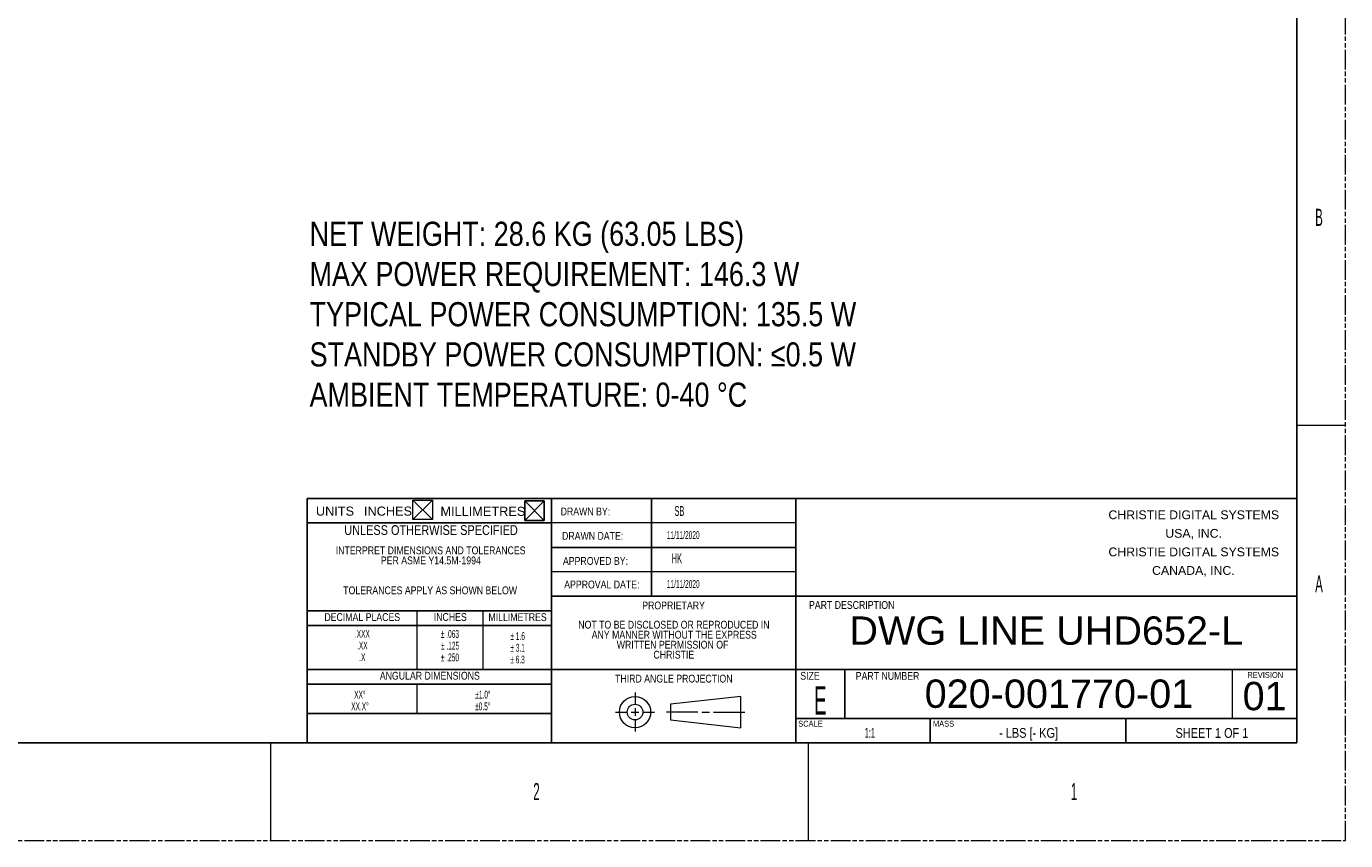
# Model space of a CAD drawing. Header units: millimetres. Extents: x -9020 to -2602, y 1105 to 6065.
# Tile 76 of 80: x -4571 to -2602, y 1105 to 2321. Entities that reach past the tile are written whole.
import ezdxf

# ---------------------------------------------------------------- set-up
doc = ezdxf.new("R2010")
doc.units = ezdxf.units.MM
doc.header["$LTSCALE"] = 65.395
doc.linetypes.add('PHANTOM', pattern=[0.8, 0.45, -0.05, 0.1, -0.05, 0.1, -0.05])
doc.layers.get('0').update_dxf_attribs({"linetype": 'CONTINUOUS'})
doc.styles.get("Standard").update_dxf_attribs({"font": 'GOTHIC.TTF', "width": 0.5})
doc.styles.add('TEXTSTYLE_1', font='arial.ttf', dxfattribs={"width": 0.8})

msp = doc.modelspace()

# ---------------------------------------------------------------- linework, layer by layer
at = {"color": 7, "linetype": 'PHANTOM', "lineweight": 0}
for p, q in [((-2601.55, 1105.34), (-2601.55, 6065.25)), ((-9020.26, 1105.34), (-2601.55, 1105.34))]:
    msp.add_line(p, q, dxfattribs=at)
at = {"color": 7, "linetype": 'Continuous'}
for p, q in [((-2674.49, 5919.37), (-2674.49, 1251.22)), ((-8947.32, 1251.22), (-2674.49, 1251.22)), ((-4516.22, 1251.22), (-4151.52, 1251.22))]:
    msp.add_line(p, q, dxfattribs=at)
at = {"color": 7, "linetype": 'Continuous', "lineweight": 0}
for p, q in [((-2674.49, 1725.33), (-2601.55, 1725.33)), ((-4206.23, 1251.22), (-4206.23, 1105.34)), ((-3403.89, 1251.22), (-3403.89, 1105.34))]:
    msp.add_line(p, q, dxfattribs=at)
at = {"color": 7}
for p, q in [((-3786.82, 1615.92), (-4151.52, 1615.92)), ((-4151.52, 1251.22), (-4151.52, 1615.92)), ((-4151.52, 1251.22), (-4151.52, 1615.92)), ((-3422.12, 1615.92), (-3786.82, 1615.92)), ((-3786.82, 1251.22), (-3786.82, 1615.92)), ((-3786.82, 1251.22), (-3786.82, 1615.92)), ((-3637.71, 1470.04), (-3637.71, 1615.92)), ((-2674.49, 1615.92), (-3422.12, 1615.92)), ((-3422.12, 1251.22), (-3422.12, 1615.92)), ((-3422.12, 1251.22), (-3422.12, 1615.92)), ((-2674.49, 1251.22), (-2674.49, 1615.92)), ((-3826.84, 1612.28), (-3797.66, 1583.1)), ((-3797.66, 1612.28), (-3826.84, 1583.1)), ((-3826.84, 1612.28), (-3797.66, 1612.28)), ((-3826.84, 1583.1), (-3826.84, 1612.28)), ((-3797.66, 1612.28), (-3797.66, 1583.1)), ((-3786.82, 1579.45), (-4151.52, 1579.45)), ((-3797.66, 1583.1), (-3826.84, 1583.1)), ((-3786.82, 1470.04), (-3422.12, 1470.04)), ((-2674.49, 1470.04), (-3422.12, 1470.04)), ((-4151.52, 1448.16), (-3786.82, 1448.16)), ((-4151.52, 1426.28), (-3786.82, 1426.28)), ((-4151.52, 1360.63), (-3786.82, 1360.63)), ((-3786.82, 1360.63), (-3422.12, 1360.63)), ((-2674.49, 1360.63), (-3422.12, 1360.63)), ((-3349.18, 1287.69), (-3349.18, 1360.63)), ((-4151.52, 1338.75), (-3786.82, 1338.75)), ((-4151.52, 1294.99), (-3786.82, 1294.99)), ((-2674.49, 1287.69), (-3422.12, 1287.69)), ((-3221.54, 1251.22), (-3221.54, 1287.69)), ((-2929.78, 1251.22), (-2929.78, 1287.69)), ((-2674.49, 1251.22), (-3422.12, 1251.22))]:
    msp.add_line(p, q, dxfattribs=at)
at = {"color": 7, "lineweight": 0}
for p, q in [((-3993.65, 1613.54), (-3964.47, 1613.54)), ((-3993.65, 1584.37), (-3993.65, 1613.54)), ((-3964.47, 1613.54), (-3964.47, 1584.37)), ((-3964.47, 1584.37), (-3993.65, 1584.37)), ((-3987.41, 1360.63), (-3987.41, 1448.16)), ((-3888.94, 1360.63), (-3888.94, 1448.16)), ((-2770.4, 1287.69), (-2770.4, 1360.63)), ((-3987.41, 1294.99), (-3987.41, 1338.75)), ((-3662.15, 1326.35), (-3662.15, 1308.85)), ((-3504.29, 1320.52), (-3609.32, 1308.85)), ((-3504.29, 1273.83), (-3504.29, 1320.52)), ((-3662.15, 1303.01), (-3662.15, 1291.34)), ((-3609.32, 1308.85), (-3609.32, 1285.5)), ((-3691.33, 1297.17), (-3673.82, 1297.17)), ((-3667.99, 1297.17), (-3656.32, 1297.17)), ((-3662.15, 1285.5), (-3662.15, 1268)), ((-3650.48, 1297.17), (-3632.98, 1297.17)), ((-3568.48, 1297.17), (-3615.16, 1297.17)), ((-3609.32, 1285.5), (-3504.29, 1273.83)), ((-3562.64, 1297.17), (-3550.97, 1297.17)), ((-3545.14, 1297.17), (-3498.46, 1297.17)), ((-3786.82, 1251.22), (-4151.52, 1251.22)), ((-3422.12, 1251.22), (-3786.82, 1251.22))]:
    msp.add_line(p, q, dxfattribs=at)
for p, q in [((-3993.65, 1613.54), (-3964.47, 1584.37)), ((-3993.65, 1584.37), (-3964.47, 1613.54))]:
    msp.add_line(p, q)
at = {"color": 0, "lineweight": 0}
for p, q in [((-3422.12, 1579.45), (-3786.82, 1579.45)), ((-3422.12, 1542.98), (-3786.82, 1542.98)), ((-3786.82, 1542.98), (-3422.12, 1542.98)), ((-3422.12, 1506.51), (-3786.82, 1506.51)), ((-3422.12, 1506.51), (-3786.82, 1506.51))]:
    msp.add_line(p, q, dxfattribs=at)
at = {"color": 7, "lineweight": 0}
for radius in [23.34, 11.67]:
    msp.add_circle((-3662.15, 1297.17), radius, dxfattribs=at)

# ---------------------------------------------------------------- texts
at = {"color": 7, "linetype": 'Continuous', "lineweight": 0, "char_height": 25.53, "attachment_point": 1}
for s, insert in [('B', (-2646.96, 2048.38)), ('2', (-3813.99, 1191.34)), ('1', (-3011.65, 1191.34))]:
    msp.add_mtext(s, dxfattribs=dict(at, insert=insert))
at = {"color": 2, "lineweight": 0, "insert": (-4147.88, 2029), "char_height": 36, "width": 922.8806, "attachment_point": 1, "style": 'TEXTSTYLE_1'}
msp.add_mtext('{{\\C256;NET WEIGHT: 28.6 KG (63.05 LBS)\\PMAX POWER REQUIREMENT: 146.3 W\\PTYPICAL POWER CONSUMPTION: 135.5 W\\PSTANDBY POWER CONSUMPTION: ≤0.5 W\\PAMBIENT TEMPERATURE: 0-40 °C}}', dxfattribs=at)
at = {"color": 7, "lineweight": 0}
for s, insert, char_height, attachment_point in [('{\\fArial|b0|i0|c162|p34;\\W1;UNITS}', (-4138.42, 1603.89), 13.5968, 1), ('{\\fArial|b0|i0|c162|p34;\\W1;INCHES}', (-4066.72, 1603.89), 13.5968, 1), ('{\\fArial|b0|i0|c162|p34;\\W1;MILLIMETRES}', (-3952.56, 1603.61), 13.5968, 1), ('A', (-2646.96, 1501.33), 25.53, 1), ('1:1', (-3311.7, 1273.46), 14.588, 2)]:
    msp.add_mtext(s, dxfattribs=dict(at, insert=insert, char_height=char_height, attachment_point=attachment_point))
at = {"color": 0, "lineweight": 0, "attachment_point": 2, "style": 'TEXTSTYLE_1'}
for s, insert, char_height in [('DRAWN BY:', (-3736.21, 1602.43), 11.67), ('{\\fArial|b0|i0|c162|p34;\\W1;CHRISTIE DIGITAL SYSTEMS}', (-2828.18, 1598.21), 13.1292), ('DRAWN DATE:', (-3725.4, 1565.97), 11.6704), ('{\\fArial|b0|i0|c162|p34;\\W1;USA, INC.}', (-2828.39, 1570.49), 13.1292), ('INTERPRET DIMENSIONS AND TOLERANCES', (-3967.23, 1544.31), 11.6704), ('{\\fArial|b0|i0|c162|p34;\\W1;CHRISTIE DIGITAL SYSTEMS}', (-2828.18, 1542.78), 13.1292), ('PER ASME Y14.5M-1994', (-3966.85, 1529.4), 11.6704), ('APPROVED BY:', (-3721.16, 1528.58), 11.6704), ('{\\fArial|b0|i0|c162|p34;\\W1;CANADA, INC.}', (-2828.76, 1515.06), 13.1292), ('TOLERANCES APPLY AS SHOWN BELOW', (-3967.95, 1484.66), 11.6704), ('APPROVAL DATE:', (-3711.68, 1493.4), 11.6704), ('PROPRIETARY', (-3604.64, 1462.16), 11.6704), ('PART DESCRIPTION', (-3338.74, 1462.86), 11.6704), ('DECIMAL PLACES', (-4069.26, 1444.75), 11.6704), ('INCHES', (-3937.93, 1444.92), 11.67), ('MILLIMETRES', (-3837.44, 1444.72), 11.6704), ('NOT TO BE DISCLOSED OR REPRODUCED IN', (-3604.11, 1433.4), 11.6704), ('ANY MANNER WITHOUT THE EXPRESS', (-3603.64, 1418.48), 11.6704), ('WRITTEN PERMISSION OF', (-3606.14, 1403.57), 11.6704), ('CHRISTIE', (-3604.22, 1388.66), 11.67), ('ANGULAR DIMENSIONS', (-3968.39, 1357.27), 11.6704), ('THIRD ANGLE PROJECTION', (-3604.23, 1352.97), 11.6704), ('SIZE', (-3400.99, 1357.11), 11.67), ('PART NUMBER', (-3285.26, 1356.99), 11.6704)]:
    msp.add_mtext(s, dxfattribs=dict(at, insert=insert, char_height=char_height))
at = {"color": 7, "linetype": 'Continuous', "lineweight": 0, "char_height": 14.588, "attachment_point": 2}
for s, insert, width in [('SB', (-3595.86, 1604.57), 12.1566), ('HK', (-3599.79, 1533.96), 49.2153)]:
    msp.add_mtext(s, dxfattribs=dict(at, insert=insert, width=width))
at = {"color": 7, "lineweight": 0, "style": 'TEXTSTYLE_1'}
for s, insert, char_height, attachment_point in [('UNLESS OTHERWISE SPECIFIED', (-3966.65, 1576.08), 14.588, 2), ('REVISION', (-2748.2, 1356.99), 8.753, 1), ('SCALE', (-3418.61, 1284.13), 8.753, 1), ('MASS', (-3217.57, 1284.15), 8.753, 1), ('- LBS [- KG]', (-3074.72, 1273.41), 14.588, 2), ('SHEET 1 OF 1', (-2801.06, 1273.26), 14.588, 2)]:
    msp.add_mtext(s, dxfattribs=dict(at, insert=insert, char_height=char_height, attachment_point=attachment_point))
at = {"color": 0, "lineweight": 0, "char_height": 11.67, "width": 222.5837, "attachment_point": 2}
for insert in [(-3590.18, 1567.17), (-3590.18, 1494.23)]:
    msp.add_mtext('11/11/2020', dxfattribs=dict(at, insert=insert))
at = {"lineweight": 0, "char_height": 42.3051, "width": 747.6336, "attachment_point": 2}
for s, insert in [('\\pxqc;{\\fArial|b0|i0|c162|p34;\\W1;DWG LINE UHD\\fArial|b0|i0|c0|p34;6\\fArial|b0|i0|c162|p34;52-L}', (-3048.31, 1439.98)), ('{\\fArial|b0|i0|c0|p34;\\W1;020-001770-01}', (-3029.42, 1345.78))]:
    msp.add_mtext(s, dxfattribs=dict(at, insert=insert))
at = {"color": 0, "lineweight": 0, "char_height": 11.67, "attachment_point": 2}
for s, insert in [('.XXX', (-4069.1, 1419.89)), ('± .063', (-3938.41, 1419.61)), ('.XX', (-4069.14, 1402.39)), ('± .125', (-3938.23, 1402.11)), ('± 3.1', (-3837.34, 1398.98)), ('± 1.6', (-3837.3, 1416.48)), ('.X', (-4069.17, 1384.88)), ('± .250', (-3938.44, 1384.6)), ('± 6.3', (-3837.5, 1381.47)), ('XX°', (-4072.86, 1329.06)), ('±1.0°', (-3889.16, 1329.08)), ('XX.X°', (-4072.69, 1311.55)), ('±0.5°', (-3889.36, 1311.57))]:
    msp.add_mtext(s, dxfattribs=dict(at, insert=insert))
at = {"color": 7, "lineweight": 0, "attachment_point": 2}
for s, insert, char_height, width in [('{\\fArial|b0|i0|c162|p34;\\W1;0\\fArial|b0|i0|c0|p34;1}', (-2722.45, 1342.25), 42.3051, 95.913), ('E', (-3385.65, 1335.78), 42.31, 72.9399)]:
    msp.add_mtext(s, dxfattribs=dict(at, insert=insert, char_height=char_height, width=width))

doc.saveas('drawing.dxf')
